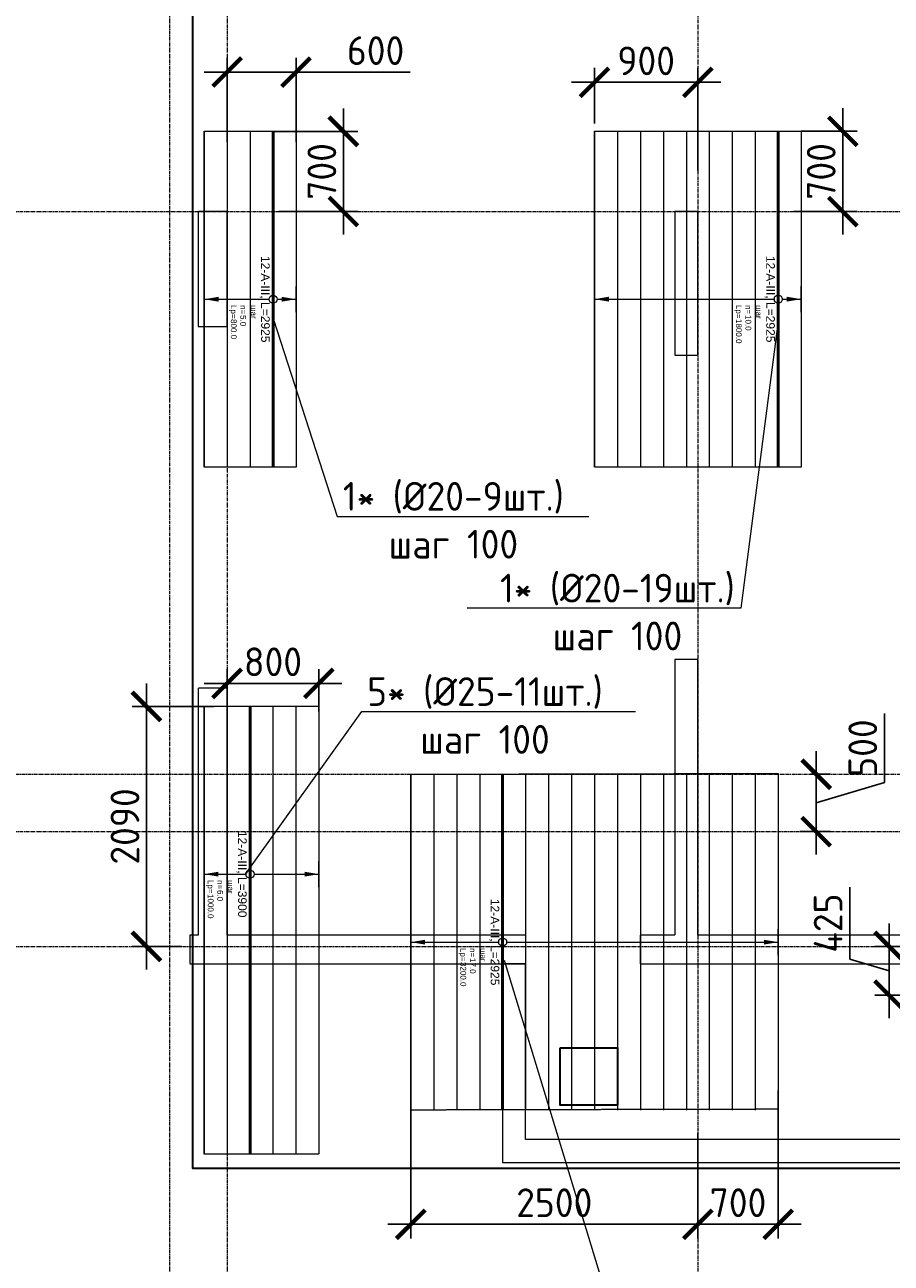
# Model space of a CAD drawing. Header units: millimetres. Extents: x -56135 to 1694203, y -446411 to -23139.
# Tile 120 of 256: x 670502 to 678049, y -130958 to -120172. Entities that reach past the tile are written whole.
import ezdxf
from ezdxf import colors
from ezdxf.entities.mleader import LeaderData, LeaderLine
from ezdxf.enums import TextEntityAlignment as Align
from ezdxf.math import Vec2, Vec3

# ---------------------------------------------------------------- set-up
doc = ezdxf.new("R2010")
doc.units = ezdxf.units.MM
doc.set_wipeout_variables(frame=1)
for name, pattern in [('01 Штриховая _4 мм_', [6, 3.5, -2.5]), ('______5', [1100, 800, -100, 100, -100]), ('GOST2.303 4', [7, 5, -2, 0]), ('осевая', [50.8, 31.75, -6.35, 6.35, -6.35])]:
    doc.linetypes.add(name, pattern=pattern)
for name, color, linetype, lineweight in [('0 Фундамент', 5, 'Continuous', 30), ('АрмСтер', 2, 'Continuous', 50), ('ВК_задание стр текст', 1, 'Continuous', 5), ('контур распр. стерхней', 2, 'GOST2.303 4', 20), ('Оси', 40, '______5', 18), ('подоснова', 151, 'Continuous', 5), ('РАЗМЕРЫ', 1, 'Continuous', 9), ('СТЕНЫ', 3, 'Continuous', 30)]:
    doc.layers.add(name, color=color, linetype=linetype, lineweight=lineweight)
doc.layers.add('АрмСтер_атрибуты', color=2, linetype='Continuous', lineweight=0, plot=False)
doc.layers.add('АрмСтер_невид', color=8, linetype='Continuous', lineweight=0, plot=False)
doc.styles.add('GOST-2.304_Type-B', font='GOST_Common.ttf')
doc.styles.get("Standard").update_dxf_attribs({"font": 'arial.ttf'})
doc.styles.add('Аннотативный', font='arial.ttf')
doc.dimstyles.new('СПДС', dxfattribs={"dimscale": 100, "dimtxt": 2.5, "dimasz": 2.5, "dimexe": 1.25, "dimexo": 0, "dimtad": 1, "dimdec": 0, "dimtxsty": 'GOST-2.304_Type-B', "dimblk": 'ARCHTICK', "dimcen": 2.5, "dimdle": 2, "dimadec": 0, "dimazin": 2, "dimtfac": 0.75, "dimtdec": 0, "dimtmove": 1, "dimatfit": 3, "dimfxl": 1, "dimtolj": 1, "dimarcsym": 1})

# ---------------------------------------------------------------- blocks, each defined once
blk = doc.blocks.new('оси 2.2-2.3')
at = {"layer": 'Оси', "color": 16, "linetype": 'осевая', "lineweight": 0, "transparency": 33554687}
for p, q in [((478554.9, -104267.9), (478554.9, -134893.5)), ((473954.9, -105027.5), (473954.9, -134138.1)), ((474454.9, -105027.5), (474454.9, -134138.1)), ((468076.3, -121995.4), (524372.9, -121995.4)), ((468653.8, -126895.4), (523707.4, -126895.4)), ((468076.3, -127395.4), (524372.9, -127395.4)), ((468076.3, -128395.4), (524372.9, -128395.4))]:
    blk.add_line(p, q, dxfattribs=at)
blk = doc.blocks.new('*U13')
at = {"layer": 'АрмСтер_невид', "ltscale": 100}
for p, q in [((-1463, 200), (1462, 200)), ((-1463, -200), (1462, -200)), ((-1463, -400), (1462, -400)), ((-1463, -600), (1462, -600)), ((-1463, -800), (1462, -800)), ((-1463, -1000), (1462, -1000)), ((-1463, -1200), (1462, -1200)), ((-1463, -1400), (1462, -1400)), ((-1463, -1600), (1462, -1600))]:
    blk.add_line(p, q, dxfattribs=at)
at = {"layer": 'РАЗМЕРЫ'}
for p, q in [((112, 200), (-112, 200)), ((112, -1600), (-112, -1600))]:
    blk.add_line(p, q, dxfattribs=at)
at = {"layer": 'РАЗМЕРЫ', "ltscale": 15}
blk.add_line((0, -1600), (0, 200), dxfattribs=at)
at = {"layer": 'РАЗМЕРЫ'}
for points in [[(0, 200), (21, 75), (-21, 75)], [(0, -1600), (21, -1475), (-21, -1475)]]:
    blk.add_solid(points, dxfattribs=at)
at = {"layer": 'АрмСтер_атрибуты', "color": 215, "ltscale": 15, "style": 'Аннотативный'}
for s, p in [('шаг', (51, -194)), ('Lр=', (50, -368)), ('n=', (51, -285))]:
    blk.add_text(s, height=50, dxfattribs=at).set_placement(p)
at = {"layer": 'АрмСтер_атрибуты', "style": 'Аннотативный', "flags": 8}
blk.add_attdef('ПОЗ', (110, 30), '', height=75, dxfattribs=at)
at = {"layer": 'АрмСтер_атрибуты', "color": 215, "style": 'Аннотативный'}
for tag, p, flags in [('ШАГ', (191, -194), 10), ('КОЛ', (138, -285), 8), ('ШИРИНА', (173, -368), 8)]:
    blk.add_attdef(tag, p, '', height=50, dxfattribs=dict(at, flags=flags))
at = {"layer": 'АрмСтер_атрибуты', "flags": 9}
for tag, p in [('МАССА', (-1034, -1010)), ('ОБОЗНАЧЕНИЕ', (-1034, -1124))]:
    blk.add_attdef(tag, p, '', height=75, dxfattribs=at)
at = {"linetype": 'Continuous', "lineweight": 0}
blk.add_wipeout([(35, 0), (28, 21), (11, 33), (-11, 33), (-28, 21), (-35, 0), (-28, -21), (-11, -33), (11, -33), (28, -21)], dxfattribs=at)
at = {"color": 0, "linetype": 'ByBlock', "lineweight": -2, "ltscale": 100}
blk.add_line((-1463, 0), (1462, 0), dxfattribs=at)
at = {"layer": 'АрмСтер_невид', "ltscale": 100}
blk.add_line((-1463, 0), (1462, 0), dxfattribs=at)
at = {"layer": 'РАЗМЕРЫ'}
blk.add_circle((0, 0), 35, dxfattribs=at)
at = {"layer": 'АрмСтер_атрибуты', "style": 'Аннотативный', "flags": 8}
blk.add_attdef('НАИМЕНОВАНИЕ', text='', height=75, dxfattribs=at).set_placement((0, -29), align=Align.TOP_CENTER)
blk = doc.blocks.new('_ArchTick')
at = {"color": 0, "linetype": 'ByBlock', "const_width": 0.15}
blk.add_lwpolyline([(-0.5, -0.5), (0.5, 0.5)], dxfattribs=at)
blk = doc.blocks.new('*D1365')
at = {"layer": 'DEFPOINTS', "color": 0, "transparency": 16777216}
for p in [(677264, -121099), (677627, -121099), (677197, -121799)]:
    blk.add_point(p, dxfattribs=at)
at = {"layer": 'РАЗМЕРЫ', "color": 0, "lineweight": -2, "transparency": 16777216}
for p, q in [((677627, -121999), (677627, -120899)), ((677264, -121099), (677752, -121099)), ((677197, -121799), (677752, -121799))]:
    blk.add_line(p, q, dxfattribs=at)
at = {"layer": 'РАЗМЕРЫ', "color": 0, "lineweight": -2, "transparency": 16777216, "xscale": 250, "yscale": 250, "zscale": 250}
for p, rotation in [((677627, -121099), 90), ((677627, -121799), 270)]:
    blk.add_blockref('_ArchTick', p, dxfattribs=dict(at, rotation=rotation))
at = {"layer": 'РАЗМЕРЫ', "color": 0, "transparency": 16777216, "insert": (677439, -121449), "char_height": 250, "attachment_point": 5, "rotation": 90, "style": 'GOST-2.304_Type-B'}
blk.add_mtext('\\A1;700', dxfattribs=at)
blk = doc.blocks.new('*D1242')
at = {"layer": 'DEFPOINTS', "color": 0, "transparency": 16777216}
for p in [(675464, -120673), (675464, -121032), (676364, -121440)]:
    blk.add_point(p, dxfattribs=at)
at = {"layer": 'РАЗМЕРЫ', "color": 0, "lineweight": -2, "transparency": 16777216}
for p, q in [((675464, -121032), (675464, -120548)), ((676364, -121440), (676364, -120548)), ((676564, -120673), (675264, -120673))]:
    blk.add_line(p, q, dxfattribs=at)
at = {"layer": 'РАЗМЕРЫ', "color": 0, "lineweight": -2, "transparency": 16777216, "xscale": 250, "yscale": 250, "zscale": 250, "rotation": 180}
blk.add_blockref('_ArchTick', (675464, -120673), dxfattribs=at)
at = {"layer": 'РАЗМЕРЫ', "color": 0, "lineweight": -2, "transparency": 16777216, "xscale": 250, "yscale": 250, "zscale": 250}
blk.add_blockref('_ArchTick', (676364, -120673), dxfattribs=at)
at = {"layer": 'РАЗМЕРЫ', "color": 0, "transparency": 16777216, "insert": (675914, -120486), "char_height": 250, "attachment_point": 5, "style": 'GOST-2.304_Type-B'}
blk.add_mtext('\\A1;900', dxfattribs=at)
blk = doc.blocks.new('_None')
blk = doc.blocks.new('*U1127')
at = {"layer": 'АрмСтер_невид', "ltscale": 100}
for p, q in [((-1463, 2400), (1462, 2400)), ((-1463, 2200), (1462, 2200)), ((-1463, 2000), (1462, 2000)), ((-1463, 1800), (1462, 1800)), ((-1463, 1600), (1462, 1600)), ((-1463, 1400), (1462, 1400)), ((-1463, 1200), (1462, 1200)), ((-1463, 1000), (1462, 1000)), ((-1463, 800), (1462, 800)), ((-1463, 600), (1462, 600)), ((-1463, 400), (1462, 400)), ((-1463, 200), (1462, 200)), ((-1463, -200), (1462, -200)), ((-1463, -400), (1462, -400)), ((-1463, -600), (1462, -600)), ((-1463, -800), (1462, -800))]:
    blk.add_line(p, q, dxfattribs=at)
at = {"layer": 'РАЗМЕРЫ'}
for p, q in [((112, 2400), (-112, 2400)), ((112, -800), (-112, -800))]:
    blk.add_line(p, q, dxfattribs=at)
at = {"layer": 'РАЗМЕРЫ', "ltscale": 15}
blk.add_line((0, -800), (0, 2400), dxfattribs=at)
at = {"layer": 'РАЗМЕРЫ'}
for points in [[(0, 2400), (21, 2275), (-21, 2275)], [(0, -800), (21, -675), (-21, -675)]]:
    blk.add_solid(points, dxfattribs=at)
at = {"layer": 'АрмСтер_атрибуты', "color": 215, "ltscale": 15, "style": 'Аннотативный'}
for s, p in [('шаг', (51, -194)), ('Lр=', (50, -368)), ('n=', (51, -285))]:
    blk.add_text(s, height=50, dxfattribs=at).set_placement(p)
at = {"layer": 'АрмСтер_атрибуты', "style": 'Аннотативный', "flags": 8}
blk.add_attdef('ПОЗ', (110, 30), '', height=75, dxfattribs=at)
at = {"layer": 'АрмСтер_атрибуты', "color": 215, "style": 'Аннотативный'}
for tag, p, flags in [('ШАГ', (191, -194), 10), ('КОЛ', (138, -285), 8), ('ШИРИНА', (173, -368), 8)]:
    blk.add_attdef(tag, p, '', height=50, dxfattribs=dict(at, flags=flags))
at = {"layer": 'АрмСтер_атрибуты', "flags": 9}
for tag, p in [('МАССА', (-1034, -1010)), ('ОБОЗНАЧЕНИЕ', (-1034, -1124))]:
    blk.add_attdef(tag, p, '', height=75, dxfattribs=at)
at = {"linetype": 'Continuous', "lineweight": 0}
blk.add_wipeout([(35, 0), (28, 21), (11, 33), (-11, 33), (-28, 21), (-35, 0), (-28, -21), (-11, -33), (11, -33), (28, -21)], dxfattribs=at)
at = {"color": 0, "linetype": 'ByBlock', "lineweight": -2, "ltscale": 100}
blk.add_line((-1463, 0), (1462, 0), dxfattribs=at)
at = {"layer": 'АрмСтер_невид', "ltscale": 100}
blk.add_line((-1463, 0), (1462, 0), dxfattribs=at)
at = {"layer": 'РАЗМЕРЫ'}
blk.add_circle((0, 0), 35, dxfattribs=at)
at = {"layer": 'АрмСтер_атрибуты', "style": 'Аннотативный', "flags": 8}
blk.add_attdef('НАИМЕНОВАНИЕ', text='', height=75, dxfattribs=at).set_placement((0, -29), align=Align.TOP_CENTER)
blk = doc.blocks.new('*U110')
at = {"layer": 'АрмСтер_невид', "ltscale": 100}
for p, q in [((-1463, 200), (1462, 200)), ((-1463, -200), (1462, -200)), ((-1463, -400), (1462, -400)), ((-1463, -600), (1462, -600))]:
    blk.add_line(p, q, dxfattribs=at)
at = {"layer": 'РАЗМЕРЫ'}
for p, q in [((112, 200), (-112, 200)), ((112, -600), (-112, -600))]:
    blk.add_line(p, q, dxfattribs=at)
at = {"layer": 'РАЗМЕРЫ', "ltscale": 15}
blk.add_line((0, -600), (0, 200), dxfattribs=at)
at = {"layer": 'РАЗМЕРЫ'}
for points in [[(0, 200), (21, 75), (-21, 75)], [(0, -600), (21, -475), (-21, -475)]]:
    blk.add_solid(points, dxfattribs=at)
at = {"layer": 'АрмСтер_атрибуты', "color": 215, "ltscale": 15, "style": 'Аннотативный'}
for s, p in [('шаг', (51, -194)), ('Lр=', (50, -368)), ('n=', (51, -285))]:
    blk.add_text(s, height=50, dxfattribs=at).set_placement(p)
at = {"layer": 'АрмСтер_атрибуты', "style": 'Аннотативный', "flags": 8}
blk.add_attdef('ПОЗ', (110, 30), '', height=75, dxfattribs=at)
at = {"layer": 'АрмСтер_атрибуты', "color": 215, "style": 'Аннотативный'}
for tag, p, flags in [('ШАГ', (191, -194), 10), ('КОЛ', (138, -285), 8), ('ШИРИНА', (173, -368), 8)]:
    blk.add_attdef(tag, p, '', height=50, dxfattribs=dict(at, flags=flags))
at = {"layer": 'АрмСтер_атрибуты', "flags": 9}
for tag, p in [('МАССА', (-1034, -1010)), ('ОБОЗНАЧЕНИЕ', (-1034, -1124))]:
    blk.add_attdef(tag, p, '', height=75, dxfattribs=at)
at = {"linetype": 'Continuous', "lineweight": 0}
blk.add_wipeout([(35, 0), (28, 21), (11, 33), (-11, 33), (-28, 21), (-35, 0), (-28, -21), (-11, -33), (11, -33), (28, -21)], dxfattribs=at)
at = {"color": 0, "linetype": 'ByBlock', "lineweight": -2, "ltscale": 100}
blk.add_line((-1463, 0), (1462, 0), dxfattribs=at)
at = {"layer": 'АрмСтер_невид', "ltscale": 100}
blk.add_line((-1463, 0), (1462, 0), dxfattribs=at)
at = {"layer": 'РАЗМЕРЫ'}
blk.add_circle((0, 0), 35, dxfattribs=at)
at = {"layer": 'АрмСтер_атрибуты', "style": 'Аннотативный', "flags": 8}
blk.add_attdef('НАИМЕНОВАНИЕ', text='', height=75, dxfattribs=at).set_placement((0, -29), align=Align.TOP_CENTER)
blk = doc.blocks.new('*U1125')
at = {"layer": 'АрмСтер_невид', "ltscale": 100}
for p, q in [((-1463, 600), (2437, 600)), ((-1463, 400), (2437, 400)), ((-1463, 200), (2437, 200)), ((-1463, -200), (2437, -200)), ((-1463, -400), (2437, -400))]:
    blk.add_line(p, q, dxfattribs=at)
at = {"layer": 'РАЗМЕРЫ'}
for p, q in [((112, 600), (-112, 600)), ((112, -400), (-112, -400))]:
    blk.add_line(p, q, dxfattribs=at)
at = {"layer": 'РАЗМЕРЫ', "ltscale": 15}
blk.add_line((0, -400), (0, 600), dxfattribs=at)
at = {"layer": 'РАЗМЕРЫ'}
for points in [[(0, 600), (21, 475), (-21, 475)], [(0, -400), (21, -275), (-21, -275)]]:
    blk.add_solid(points, dxfattribs=at)
at = {"layer": 'АрмСтер_атрибуты', "color": 215, "ltscale": 15, "style": 'Аннотативный'}
for s, p in [('шаг', (51, -194)), ('Lр=', (50, -368)), ('n=', (51, -285))]:
    blk.add_text(s, height=50, dxfattribs=at).set_placement(p)
at = {"layer": 'АрмСтер_атрибуты', "style": 'Аннотативный', "flags": 8}
blk.add_attdef('ПОЗ', (110, 30), '', height=75, dxfattribs=at)
at = {"layer": 'АрмСтер_атрибуты', "color": 215, "style": 'Аннотативный'}
for tag, p, flags in [('ШАГ', (191, -194), 10), ('КОЛ', (138, -285), 8), ('ШИРИНА', (173, -368), 8)]:
    blk.add_attdef(tag, p, '', height=50, dxfattribs=dict(at, flags=flags))
at = {"layer": 'АрмСтер_атрибуты', "flags": 9}
for tag, p in [('МАССА', (-1034, -410)), ('ОБОЗНАЧЕНИЕ', (-1034, -524))]:
    blk.add_attdef(tag, p, '', height=75, dxfattribs=at)
at = {"linetype": 'Continuous', "lineweight": 0}
blk.add_wipeout([(35, 0), (28, 21), (11, 33), (-11, 33), (-28, 21), (-35, 0), (-28, -21), (-11, -33), (11, -33), (28, -21)], dxfattribs=at)
at = {"color": 0, "linetype": 'ByBlock', "lineweight": -2, "ltscale": 100}
blk.add_line((-1463, 0), (2437, 0), dxfattribs=at)
at = {"layer": 'АрмСтер_невид', "ltscale": 100}
blk.add_line((-1463, 0), (2437, 0), dxfattribs=at)
at = {"layer": 'РАЗМЕРЫ'}
blk.add_circle((0, 0), 35, dxfattribs=at)
at = {"layer": 'АрмСтер_атрибуты', "style": 'Аннотативный', "flags": 8}
blk.add_attdef('НАИМЕНОВАНИЕ', text='', height=75, dxfattribs=at).set_placement((0, -29), align=Align.TOP_CENTER)
blk = doc.blocks.new('*D1348')
at = {"layer": 'DEFPOINTS', "color": 0, "transparency": 16777216}
for p in [(678030, -128199), (678664, -128199), (678664, -128624)]:
    blk.add_point(p, dxfattribs=at)
at = {"layer": 'РАЗМЕРЫ', "color": 0, "lineweight": -2, "transparency": 16777216}
for p, q in [((677687, -128309), (677687, -127684)), ((678030, -128824), (678030, -127999)), ((678664, -128199), (677905, -128199)), ((678030, -128412), (677687, -128309)), ((678664, -128624), (677905, -128624))]:
    blk.add_line(p, q, dxfattribs=at)
at = {"layer": 'РАЗМЕРЫ', "color": 0, "lineweight": -2, "transparency": 16777216, "xscale": 250, "yscale": 250, "zscale": 250}
for p, rotation in [((678030, -128199), 90), ((678030, -128624), 270)]:
    blk.add_blockref('_ArchTick', p, dxfattribs=dict(at, rotation=rotation))
at = {"layer": 'РАЗМЕРЫ', "color": 0, "transparency": 16777216, "insert": (677499, -127996), "char_height": 250, "attachment_point": 5, "rotation": 90, "style": 'GOST-2.304_Type-B'}
blk.add_mtext('\\A1;425', dxfattribs=at)
blk = doc.blocks.new('*D1349')
at = {"layer": 'DEFPOINTS', "color": 0, "transparency": 16777216}
for p in [(677064, -129455), (676364, -129824), (677064, -130619)]:
    blk.add_point(p, dxfattribs=at)
at = {"layer": 'РАЗМЕРЫ', "color": 0, "lineweight": -2, "transparency": 16777216}
for p, q in [((677064, -129455), (677064, -130744)), ((676364, -129824), (676364, -130744)), ((676164, -130619), (677264, -130619))]:
    blk.add_line(p, q, dxfattribs=at)
at = {"layer": 'РАЗМЕРЫ', "color": 0, "lineweight": -2, "transparency": 16777216, "xscale": 250, "yscale": 250, "zscale": 250, "rotation": 180}
blk.add_blockref('_ArchTick', (676364, -130619), dxfattribs=at)
at = {"layer": 'РАЗМЕРЫ', "color": 0, "lineweight": -2, "transparency": 16777216, "xscale": 250, "yscale": 250, "zscale": 250}
blk.add_blockref('_ArchTick', (677064, -130619), dxfattribs=at)
at = {"layer": 'РАЗМЕРЫ', "color": 0, "transparency": 16777216, "insert": (676714, -130431), "char_height": 250, "attachment_point": 5, "style": 'GOST-2.304_Type-B'}
blk.add_mtext('\\A1;700', dxfattribs=at)
blk = doc.blocks.new('*D1350')
at = {"layer": 'DEFPOINTS', "color": 0, "transparency": 16777216}
for p in [(673864, -129504), (676364, -130054), (673864, -130619)]:
    blk.add_point(p, dxfattribs=at)
at = {"layer": 'РАЗМЕРЫ', "color": 0, "lineweight": -2, "transparency": 16777216}
for p, q in [((673864, -129504), (673864, -130744)), ((676364, -130054), (676364, -130744)), ((676564, -130619), (673664, -130619))]:
    blk.add_line(p, q, dxfattribs=at)
at = {"layer": 'РАЗМЕРЫ', "color": 0, "lineweight": -2, "transparency": 16777216, "xscale": 250, "yscale": 250, "zscale": 250, "rotation": 180}
blk.add_blockref('_ArchTick', (673864, -130619), dxfattribs=at)
at = {"layer": 'РАЗМЕРЫ', "color": 0, "lineweight": -2, "transparency": 16777216, "xscale": 250, "yscale": 250, "zscale": 250}
blk.add_blockref('_ArchTick', (676364, -130619), dxfattribs=at)
at = {"layer": 'РАЗМЕРЫ', "color": 0, "transparency": 16777216, "insert": (675114, -130431), "char_height": 250, "attachment_point": 5, "style": 'GOST-2.304_Type-B'}
blk.add_mtext('\\A1;2500', dxfattribs=at)
blk = doc.blocks.new('*D1219')
at = {"layer": 'DEFPOINTS', "color": 0, "transparency": 16777216}
for p in [(677346, -126699), (677253, -127199), (677395, -127199)]:
    blk.add_point(p, dxfattribs=at)
at = {"layer": 'РАЗМЕРЫ', "color": 0, "lineweight": -2, "transparency": 16777216}
for p, q in [((677989, -126771), (677989, -126171)), ((677395, -126499), (677395, -127399)), ((677346, -126699), (677520, -126699)), ((677395, -126949), (677989, -126771)), ((677253, -127199), (677520, -127199))]:
    blk.add_line(p, q, dxfattribs=at)
at = {"layer": 'РАЗМЕРЫ', "color": 0, "lineweight": -2, "transparency": 16777216, "xscale": 250, "yscale": 250, "zscale": 250}
for p, rotation in [((677395, -126699), 90), ((677395, -127199), 270)]:
    blk.add_blockref('_ArchTick', p, dxfattribs=dict(at, rotation=rotation))
at = {"layer": 'РАЗМЕРЫ', "color": 0, "transparency": 16777216, "insert": (677801, -126471), "char_height": 250, "attachment_point": 5, "rotation": 90, "style": 'GOST-2.304_Type-B'}
blk.add_mtext('\\A1;500', dxfattribs=at)
blk = doc.blocks.new('*D1220')
at = {"layer": 'DEFPOINTS', "color": 0, "transparency": 16777216}
for p in [(671562, -126109), (672148, -126109), (671866, -128199)]:
    blk.add_point(p, dxfattribs=at)
at = {"layer": 'РАЗМЕРЫ', "color": 0, "lineweight": -2, "transparency": 16777216}
for p, q in [((671562, -128399), (671562, -125909)), ((672148, -126109), (671437, -126109)), ((671866, -128199), (671437, -128199))]:
    blk.add_line(p, q, dxfattribs=at)
at = {"layer": 'РАЗМЕРЫ', "color": 0, "lineweight": -2, "transparency": 16777216, "xscale": 250, "yscale": 250, "zscale": 250}
for p, rotation in [((671562, -126109), 90), ((671562, -128199), 270)]:
    blk.add_blockref('_ArchTick', p, dxfattribs=dict(at, rotation=rotation))
at = {"layer": 'РАЗМЕРЫ', "color": 0, "transparency": 16777216, "insert": (671375, -127154), "char_height": 250, "attachment_point": 5, "rotation": 90, "style": 'GOST-2.304_Type-B'}
blk.add_mtext('\\A1;2090', dxfattribs=at)
blk = doc.blocks.new('*D1351')
at = {"layer": 'DEFPOINTS', "color": 0, "transparency": 16777216}
for p in [(673064, -125908), (672264, -126055), (673064, -126154)]:
    blk.add_point(p, dxfattribs=at)
at = {"layer": 'РАЗМЕРЫ', "color": 0, "lineweight": -2, "transparency": 16777216}
for p, q in [((672264, -126055), (672264, -125783)), ((673064, -126154), (673064, -125783)), ((672064, -125908), (673264, -125908))]:
    blk.add_line(p, q, dxfattribs=at)
at = {"layer": 'РАЗМЕРЫ', "color": 0, "lineweight": -2, "transparency": 16777216, "xscale": 250, "yscale": 250, "zscale": 250, "rotation": 180}
blk.add_blockref('_ArchTick', (672264, -125908), dxfattribs=at)
at = {"layer": 'РАЗМЕРЫ', "color": 0, "lineweight": -2, "transparency": 16777216, "xscale": 250, "yscale": 250, "zscale": 250}
blk.add_blockref('_ArchTick', (673064, -125908), dxfattribs=at)
at = {"layer": 'РАЗМЕРЫ', "color": 0, "transparency": 16777216, "insert": (672664, -125720), "char_height": 250, "attachment_point": 5, "style": 'GOST-2.304_Type-B'}
blk.add_mtext('\\A1;800', dxfattribs=at)
blk = doc.blocks.new('*D1352')
at = {"layer": 'DEFPOINTS', "color": 0, "transparency": 16777216}
for p in [(672665, -121100, -4), (673277, -121100), (672715, -121799)]:
    blk.add_point(p, dxfattribs=at)
at = {"layer": 'РАЗМЕРЫ', "color": 0, "lineweight": -2, "transparency": 16777216}
for p, q in [((673277, -121999), (673277, -120900)), ((672665, -121100), (673402, -121100)), ((672715, -121799), (673402, -121799))]:
    blk.add_line(p, q, dxfattribs=at)
at = {"layer": 'РАЗМЕРЫ', "color": 0, "lineweight": -2, "transparency": 16777216, "xscale": 250, "yscale": 250, "zscale": 250}
for p, rotation in [((673277, -121100), 90), ((673277, -121799), 270)]:
    blk.add_blockref('_ArchTick', p, dxfattribs=dict(at, rotation=rotation))
at = {"layer": 'РАЗМЕРЫ', "color": 0, "transparency": 16777216, "insert": (673090, -121449), "char_height": 250, "attachment_point": 5, "rotation": 90, "style": 'GOST-2.304_Type-B'}
blk.add_mtext('\\A1;700', dxfattribs=at)
blk = doc.blocks.new('*D1221')
at = {"layer": 'DEFPOINTS', "color": 0, "transparency": 16777216}
for p in [(672265, -120584), (672265, -121192, -4), (672865, -121192, -4)]:
    blk.add_point(p, dxfattribs=at)
at = {"layer": 'РАЗМЕРЫ', "color": 0, "lineweight": -2, "transparency": 16777216}
for p, q in [((672265, -121192), (672265, -120459)), ((672865, -121192), (672865, -120459)), ((673065, -120584), (672065, -120584)), ((673858, -120584), (672865, -120584))]:
    blk.add_line(p, q, dxfattribs=at)
at = {"layer": 'РАЗМЕРЫ', "color": 0, "lineweight": -2, "transparency": 16777216, "xscale": 250, "yscale": 250, "zscale": 250, "rotation": 180}
blk.add_blockref('_ArchTick', (672265, -120584), dxfattribs=at)
at = {"layer": 'РАЗМЕРЫ', "color": 0, "lineweight": -2, "transparency": 16777216, "xscale": 250, "yscale": 250, "zscale": 250}
blk.add_blockref('_ArchTick', (672865, -120584), dxfattribs=at)
at = {"layer": 'РАЗМЕРЫ', "color": 0, "transparency": 16777216, "insert": (673558, -120397), "char_height": 250, "attachment_point": 5, "style": 'GOST-2.304_Type-B'}
blk.add_mtext('\\A1;600', dxfattribs=at)
blk = doc.blocks.new('вк')
at = {"layer": '0 Фундамент', "color": 5, "ltscale": 100}
blk.add_lwpolyline([(-559052, -945801), (-558552, -945801), (-558552, -946301), (-559052, -946301)], close=True, dxfattribs=at)
blk = doc.blocks.new('стены  тп')
at = {"layer": 'СТЕНЫ', "color": 251, "linetype": '01 Штриховая _4 мм_', "lineweight": 0, "true_color": 0x636466}
for p, q in [((542712, -332126, 3100), (542462, -332126, 3100)), ((542462, -332126, 3100), (542462, -333126, 3100)), ((542712, -333126, 3100), (542712, -332126, 3100)), ((546692, -332126, 3100), (546612, -332126, 3100)), ((546612, -332126, 3100), (546612, -333376, 3100)), ((546812, -332126, 3100), (546692, -332126, 3100)), ((546812, -333376, 3100), (546812, -332126, 3100)), ((542462, -333126, 3100), (542712, -333126, 3100)), ((546612, -333376, 3100), (546692, -333376, 3100)), ((546692, -333376, 3100), (546812, -333376, 3100)), ((546692, -336026, 3100), (546612, -336026, 3100)), ((546612, -336026, 3100), (546612, -338426, 3100)), ((546812, -336026, 3100), (546692, -336026, 3100)), ((546812, -338426, 3100), (546812, -336026, 3100)), ((542592, -336276, 3100), (542462, -336276, 3100)), ((542462, -336276, 3100), (542462, -338426, 3100)), ((542712, -336276, 3100), (542592, -336276, 3100)), ((542712, -338426, 3100), (542712, -336276, 3100)), ((542462, -338426, 3100), (542387, -338426, 3100)), ((542387, -338426, 3100), (542387, -338676, 3100)), ((545312, -338426, 3100), (542712, -338426, 3100)), ((545312, -338426, 3100), (545312, -338676, 3100)), ((546312, -338676, 3100), (546312, -338426, 3100)), ((546612, -338426, 3100), (546312, -338426, 3100)), ((554712, -338426, 3100), (546812, -338426, 3100)), ((542387, -338676, 3100), (545112, -338676, 3100)), ((545112, -338676, 3100), (545112, -340406, 3100)), ((545312, -338676, 3100), (545112, -338676, 3100)), ((545112, -338676, 3100), (545312, -338676, 3100)), ((545312, -340206, 3100), (545312, -338676, 3100)), ((546312, -338676, 3100), (552112, -338676, 3100)), ((551612, -340206, 3100), (545312, -340206, 3100)), ((545112, -340406, 3100), (545312, -340406, 3100)), ((545312, -340406, 3100), (551812, -340406, 3100))]:
    blk.add_line(p, q, dxfattribs=at)

msp = doc.modelspace()

# ---------------------------------------------------------------- linework, layer by layer
at = {"layer": '0 Фундамент'}
msp.add_lwpolyline([(671964.1, -105949.2), (671964.1, -130129.2), (719614.1, -130129.2), (719614.1, -126049.2), (721094.1, -126049.2), (721094.1, -117449.2), (719614.1, -117449.2), (719614.1, -105949.2), (671964.1, -105949.2)], dxfattribs=at)
at = {"layer": 'контур распр. стерхней', "linetype": '01 Штриховая _4 мм_', "elevation": -3.6}
msp.add_lwpolyline([(672065.2, -124024.7), (672065.2, -121099.7), (672865.2, -121099.7), (672865.2, -124024.7)], close=True, dxfattribs=at)
at = {"layer": 'контур распр. стерхней', "linetype": '01 Штриховая _4 мм_'}
for points in [[(675464.3, -124024.2), (675464.3, -121099.2), (677264.3, -121099.2), (677264.3, -124024.2)], [(672064.3, -130007.1), (672064.3, -126107.1), (673064.3, -126107.1), (673064.3, -130007.1)], [(673864.3, -129624.2), (673864.3, -126699.2), (677064.3, -126692.3), (677064.3, -129617.3)]]:
    msp.add_lwpolyline(points, close=True, dxfattribs=at)

# ---------------------------------------------------------------- block references
at = {"layer": 'РАЗМЕРЫ', "color": 1}
msp.add_blockref('оси 2.2-2.3', (197809.4, 196.2), dxfattribs=at)

# ---------------------------------------------------------------- dimensions: what is measured, and where the dimension line sits
for base, p1, p2, picture, middle in [((677395.2, -127199.2), (677346.4, -126699.2), (677253.4, -127199.2), '*D1219', (677801.5, -126708.5)), ((678030.4, -128199.2), (678664.3, -128624.2), (678664.3, -128199.2), '*D1348', (677499.2, -128246))]:
    dim = msp.add_linear_dim(base=base, p1=p1, p2=p2, angle=90, dimstyle='СПДС', dxfattribs=at)
    dim.commit()
    dim.dimension.update_dxf_attribs({"geometry": picture, "text_midpoint": middle})

# ---------------------------------------------------------------- next in the draw order: block references
at = {"layer": 'АрмСтер', "ltscale": 15}
ref = msp.add_blockref('*U110', (672665.2, -122562.2, -3.6), dxfattribs=dict(at, rotation=270))
ref.add_attrib('НАИМЕНОВАНИЕ', '12-A-III, L=2925', dxfattribs={"layer": 'АрмСтер_атрибуты', "height": 75, "rotation": 270, "style": 'Аннотативный', "flags": 8}).set_placement((672635.8, -122562.2, -3.6), align=Align.TOP_CENTER)
ref.add_attrib('КОЛ', '5.0', (672380, -122700.2, -3.6), dxfattribs={"layer": 'АрмСтер_атрибуты', "color": 215, "height": 50, "rotation": 270, "style": 'Аннотативный', "flags": 8})
ref.add_attrib('ШИРИНА', '800.0', (672297.4, -122735, -3.6), dxfattribs={"layer": 'АрмСтер_атрибуты', "color": 215, "height": 50, "rotation": 270, "style": 'Аннотативный', "flags": 8})
ref = msp.add_blockref('*U13', (677064.3, -122561.7), dxfattribs=dict(at, rotation=270))
ref.add_attrib('НАИМЕНОВАНИЕ', '12-A-III, L=2925', dxfattribs={"layer": 'АрмСтер_атрибуты', "height": 75, "rotation": 270, "style": 'Аннотативный', "flags": 8}).set_placement((677035, -122561.7), align=Align.TOP_CENTER)
ref.add_attrib('КОЛ', '10.0', (676779.2, -122699.7), dxfattribs={"layer": 'АрмСтер_атрибуты', "color": 215, "height": 50, "rotation": 270, "style": 'Аннотативный', "flags": 8})
ref.add_attrib('ШИРИНА', '1800.0', (676696.5, -122734.5), dxfattribs={"layer": 'АрмСтер_атрибуты', "color": 215, "height": 50, "rotation": 270, "style": 'Аннотативный', "flags": 8})
ref = msp.add_blockref('*U1125', (672464.3, -127569.6), dxfattribs=dict(at, rotation=270))
ref.add_attrib('НАИМЕНОВАНИЕ', '12-A-III, L=3900', dxfattribs={"layer": 'АрмСтер_атрибуты', "height": 75, "rotation": 270, "style": 'Аннотативный', "flags": 8}).set_placement((672435, -127569.6), align=Align.TOP_CENTER)
ref.add_attrib('КОЛ', '6.0', (672179.2, -127707.6), dxfattribs={"layer": 'АрмСтер_атрибуты', "color": 215, "height": 50, "rotation": 270, "style": 'Аннотативный', "flags": 8})
ref.add_attrib('ШИРИНА', '1000.0', (672096.5, -127742.4), dxfattribs={"layer": 'АрмСтер_атрибуты', "color": 215, "height": 50, "rotation": 270, "style": 'Аннотативный', "flags": 8})
ref = msp.add_blockref('*U1127', (674664.3, -128161.7), dxfattribs=dict(at, rotation=270))
ref.add_attrib('НАИМЕНОВАНИЕ', '12-A-III, L=2925', dxfattribs={"layer": 'АрмСтер_атрибуты', "height": 75, "rotation": 270, "style": 'Аннотативный', "flags": 8}).set_placement((674635, -128161.7), align=Align.TOP_CENTER)
ref.add_attrib('КОЛ', '17.0', (674379.2, -128299.7), dxfattribs={"layer": 'АрмСтер_атрибуты', "color": 215, "height": 50, "rotation": 270, "style": 'Аннотативный', "flags": 8})
ref.add_attrib('ШИРИНА', '3200.0', (674296.5, -128334.5), dxfattribs={"layer": 'АрмСтер_атрибуты', "color": 215, "height": 50, "rotation": 270, "style": 'Аннотативный', "flags": 8})

# ---------------------------------------------------------------- next in the draw order: block references
at = {"layer": 'ВК_задание стр текст', "color": 5}
msp.add_blockref('вк', (1234216.1, 816718.9), dxfattribs=at)
at = {"layer": 'РАЗМЕРЫ'}
msp.add_blockref('стены  тп', (129552, 210326.6, -3100), dxfattribs=at)

# ---------------------------------------------------------------- next in the draw order: dimensions: what is measured, and where the dimension line sits
at = {"layer": 'РАЗМЕРЫ', "color": 1}
dim = msp.add_linear_dim(base=(672265.2, -120584.2), p1=(672865.2, -121192.4, -3.6), p2=(672265.2, -121192.4, -3.6), dimstyle='СПДС', dxfattribs=at)
dim.commit()
dim.dimension.update_dxf_attribs({"geometry": '*D1221', "text_midpoint": (673558.2, -120560), "dimtype": 160})
at = {"layer": 'РАЗМЕРЫ'}
dim = msp.add_linear_dim(base=(675464.3, -120673.1), p1=(676364.3, -121440.3), p2=(675464.3, -121032), dimstyle='СПДС', dxfattribs=at)
dim.commit()
dim.dimension.update_dxf_attribs({"geometry": '*D1242', "text_midpoint": (675914.3, -120485.6)})
at = {"layer": 'РАЗМЕРЫ', "color": 1}
for base, p1, p2, picture, middle in [((673277.1724, -121099.6523), (672714.7055, -121799.1555), (672665.1641, -121099.6523, -3.56), '*D1352', (673089.6724, -121449.4039)), ((671562.4, -126109.1), (671865.8, -128199.2), (672147.6, -126109.1), '*D1220', (671374.9, -127154.1))]:
    dim = msp.add_linear_dim(base=base, p1=p1, p2=p2, angle=90, dimstyle='СПДС', dxfattribs=at)
    dim.commit()
    dim.dimension.update_dxf_attribs({"geometry": picture, "text_midpoint": middle})
at = {"layer": 'РАЗМЕРЫ'}
dim = msp.add_linear_dim(base=(677626.9, -121099.2), p1=(677197, -121799.2), p2=(677264.3, -121099.2), angle=270, dimstyle='СПДС', dxfattribs=at)
dim.commit()
dim.dimension.update_dxf_attribs({"geometry": '*D1365', "text_midpoint": (677439.4, -121449.2)})
at = {"layer": 'РАЗМЕРЫ', "color": 1}
for base, p1, p2, picture, middle in [((673064.3, -125907.5), (672264.3, -126054.6), (673064.3, -126153.6), '*D1351', (672664.3, -125720)), ((673864.3, -130618.9), (676364.3, -130054.3), (673864.3, -129503.6), '*D1350', (675114.3, -130431.4)), ((677064.3, -130618.9), (676364.3, -129824.3), (677064.3, -129454.8), '*D1349', (676714.3, -130431.4))]:
    dim = msp.add_linear_dim(base=base, p1=p1, p2=p2, dimstyle='СПДС', dxfattribs=at)
    dim.commit()
    dim.dimension.update_dxf_attribs({"geometry": picture, "text_midpoint": middle})

# ---------------------------------------------------------------- next in the draw order: leaders
at = {"layer": 'подоснова', "color": 6, "ltscale": 0.3}
ml = msp.add_multileader_mtext('Standard', dxfattribs=at)
ml.set_content('1* (%%C20-9шт.)\\Pшаг 100', color=6, style='GOST-2.304_Type-B')
ml.set_leader_properties(color=256, linetype='ByLayer', lineweight=15)
ml.set_arrow_properties(name='NONE')
ml.build(insert=Vec2(0, 0))
ml.multileader.update_dxf_attribs({"text_left_attachment_type": 6, "text_right_attachment_type": 6, "dogleg_length": 0.1, "arrow_head_size": 18})
ctx = ml.context
ctx.base_point, ctx.char_height, ctx.arrow_head_size, ctx.landing_gap_size, ctx.plane_origin = Vec3(673224.4, -124453.9, 3.6), 250, 18, 20, Vec3(662607.5, -123718, 3.6)
ctx.left_attachment, ctx.right_attachment, ctx.text_align_type = 6, 6, 1
notes = []
notes.append((ctx, [(0, (1, 1, 0), (673224.3, -124453.9, 3.6), (1, 0), 0.1, [(0, [(672668.6, -122737.5, 3.6)], 0, [])])]))
ctx.mtext.insert, ctx.mtext.alignment, ctx.mtext.flow_direction = Vec3(674235.3, -124153.9, 3.6), 2, 5
ml = msp.add_multileader_mtext('Standard', dxfattribs=at)
ml.set_content('1* (%%C20-19шт.)\\Pшаг 100', color=6, style='GOST-2.304_Type-B')
ml.set_leader_properties(color=256, linetype='ByLayer', lineweight=15)
ml.set_arrow_properties(name='NONE')
ml.build(insert=Vec2(0, 0))
ml.multileader.update_dxf_attribs({"text_left_attachment_type": 6, "text_right_attachment_type": 6, "dogleg_length": 0.1, "arrow_head_size": 18})
ctx = ml.context
ctx.base_point, ctx.char_height, ctx.arrow_head_size, ctx.landing_gap_size, ctx.plane_origin = Vec3(674590.9, -125253.3, 7.1), 250, 18, 20, Vec3(667006.7, -123709.5, 7.1)
ctx.left_attachment, ctx.right_attachment, ctx.text_align_type = 6, 6, 1
notes.append((ctx, [(1, (1, 1, 0), (676737.9, -125253.3, 7.1), (-1, 0), 0.1, [(0, [(677067.8, -122729, 7.1)], 0, [])])]))
ctx.mtext.insert, ctx.mtext.alignment, ctx.mtext.flow_direction = Vec3(675664.3, -124953.3, 7.1), 2, 5
ml = msp.add_multileader_mtext('Standard', dxfattribs=at)
ml.set_content('5* (%%C25-11шт.)\\Pшаг 100', color=6, style='GOST-2.304_Type-B')
ml.set_leader_properties(color=256, linetype='ByLayer', lineweight=15)
ml.set_arrow_properties(name='NONE')
ml.build(insert=Vec2(0, 0))
ml.multileader.update_dxf_attribs({"text_left_attachment_type": 6, "text_right_attachment_type": 6, "dogleg_length": 0.1, "arrow_head_size": 18})
ctx = ml.context
ctx.base_point, ctx.char_height, ctx.arrow_head_size, ctx.landing_gap_size, ctx.plane_origin = Vec3(673437, -126153.9, 3.6), 250, 18, 20, Vec3(661763.6, -128550, 3.6)
ctx.left_attachment, ctx.right_attachment, ctx.text_align_type = 6, 6, 1
notes.append((ctx, [(0, (1, 1, 0), (673436.9, -126153.9, 3.6), (1, 0), 0.1, [(0, [(672424.7, -127569.6, 3.6)], 0, [])])]))
ctx.mtext.insert, ctx.mtext.alignment, ctx.mtext.flow_direction = Vec3(674510.4, -125853.9, 3.6), 2, 5
ml = msp.add_multileader_mtext('Standard', dxfattribs=at)
ml.set_content('1* (%%C20-33шт.)\\Pшаг 100', color=6, style='GOST-2.304_Type-B')
ml.set_leader_properties(color=256, linetype='ByLayer', lineweight=15)
ml.set_arrow_properties(name='NONE')
ml.build(insert=Vec2(0, 0))
ml.multileader.update_dxf_attribs({"text_left_attachment_type": 6, "text_right_attachment_type": 6, "dogleg_length": 0.1, "arrow_head_size": 18})
ctx = ml.context
ctx.base_point, ctx.char_height, ctx.arrow_head_size, ctx.landing_gap_size, ctx.plane_origin = Vec3(675649.8, -131515.4, 3.6), 250, 18, 20, Vec3(664617, -129298, 3.6)
ctx.left_attachment, ctx.right_attachment, ctx.text_align_type = 6, 6, 1
notes.append((ctx, [(0, (1, 1, 0), (675649.7, -131515.4, 3.6), (1, 0), 0.1, [(0, [(674678.1, -128317.5, 3.6)], 0, [])])]))
ctx.mtext.insert, ctx.mtext.alignment, ctx.mtext.flow_direction = Vec3(676748.3, -131215.4, 3.6), 2, 5
for ctx, leaders in notes:
    for number, flags, end, landing, length, lines in leaders:
        leader = LeaderData()
        leader.index, (leader.has_last_leader_line, leader.has_dogleg_vector, leader.attachment_direction) = number, flags
        leader.last_leader_point, leader.dogleg_vector, leader.dogleg_length = Vec3(end), Vec3(landing), length
        for number, points, colour, breaks in lines:
            line = LeaderLine()
            line.index, line.vertices, line.color, line.breaks = number, Vec3.list(points), colors.encode_raw_color(colour), breaks
            leader.lines.append(line)
        ctx.leaders.append(leader)

doc.saveas('drawing.dxf')
